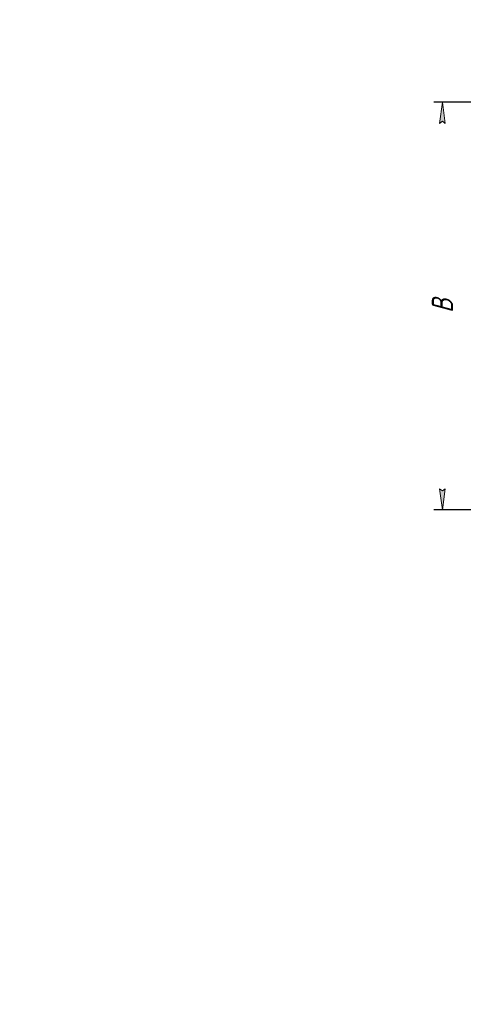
# Model space of a CAD drawing. Header units: millimetres. Extents: x 0 to 297, y 0 to 420.
# Tile 1 of 13: x 0 to 104, y 0 to 231. Entities that reach past the tile are written whole.
import ezdxf

# ---------------------------------------------------------------- set-up
doc = ezdxf.new("R2010")
doc.units = ezdxf.units.MM
doc.linetypes.add('K5LT_THIN', pattern=[0])
doc.layers.add('Системный слой', color=7, linetype='Continuous')
doc.styles.add('KDIMTEXTSTYLE', font='GOST_AU.SHX', dxfattribs={"width": 0.96, "oblique": 15, "height": 5})
doc.dimstyles.new('KDIMSTYLE (0.25)', dxfattribs={"dimtxt": 5, "dimasz": 1, "dimexe": 2, "dimexo": 0, "dimgap": 1, "dimtad": 1, "dimlfac": 4, "dimtxsty": 'KDIMTEXTSTYLE', "dimsah": 1, "dimcen": 0, "dimdle": 1, "dimadec": 0, "dimazin": 0, "dimtfac": 0.667, "dimtmove": 0, "dimatfit": 3, "dimfxl": 1, "dimtvp": 1, "dimtolj": 1, "dimtzin": 0, "dimarcsym": 0})

# ---------------------------------------------------------------- blocks, each defined once
blk = doc.blocks.new('KDIMARROW_01')
at = {"layer": 'Системный слой'}
blk.add_hatch(color=0, dxfattribs=at).paths.add_polyline_path([(0, 0), (-5, 0.658262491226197), (-4.5, 5.51091059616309e-16), (-5, -0.6582624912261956)])
at = {"layer": 'Системный слой', "color": 0, "linetype": 'K5LT_THIN', "lineweight": 18}
for p, q in [((-4.5, 5.51091059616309e-16), (-5, 0.658262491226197)), ((-5, 0.658262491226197), (0, 0)), ((0, 0), (-5, -0.6582624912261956)), ((-5, -0.6582624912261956), (-4.5, 5.51091059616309e-16)), ((0, 0), (-1, 0))]:
    blk.add_line(p, q, dxfattribs=at)

msp = doc.modelspace()

# ---------------------------------------------------------------- dimensions: what is measured, and where the dimension line sits
at = {"layer": 'Системный слой', "color": 7}
msp.add_linear_dim(base=(99.14101223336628, 211.5376157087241), p1=(139.0785122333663, 115.8876157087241), p2=(142.4222622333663, 211.5376157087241), angle=90, location=(99.14101223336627, 163.7126157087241), text='\\H5.0;\\W0.965;\\Q15;\\H5.0;\\W0.965;\\Q15;\\Q15;В', dimstyle='KDIMSTYLE (0.25)', override={"dimexo": 0, "dimblk1": 'KDIMARROW_01', "dimblk2": 'KDIMARROW_01', "dimse1": 0, "dimse2": 0, "dimclrt": 7, "dimtolj": 1}, dxfattribs=at).render()

doc.saveas('drawing.dxf')
